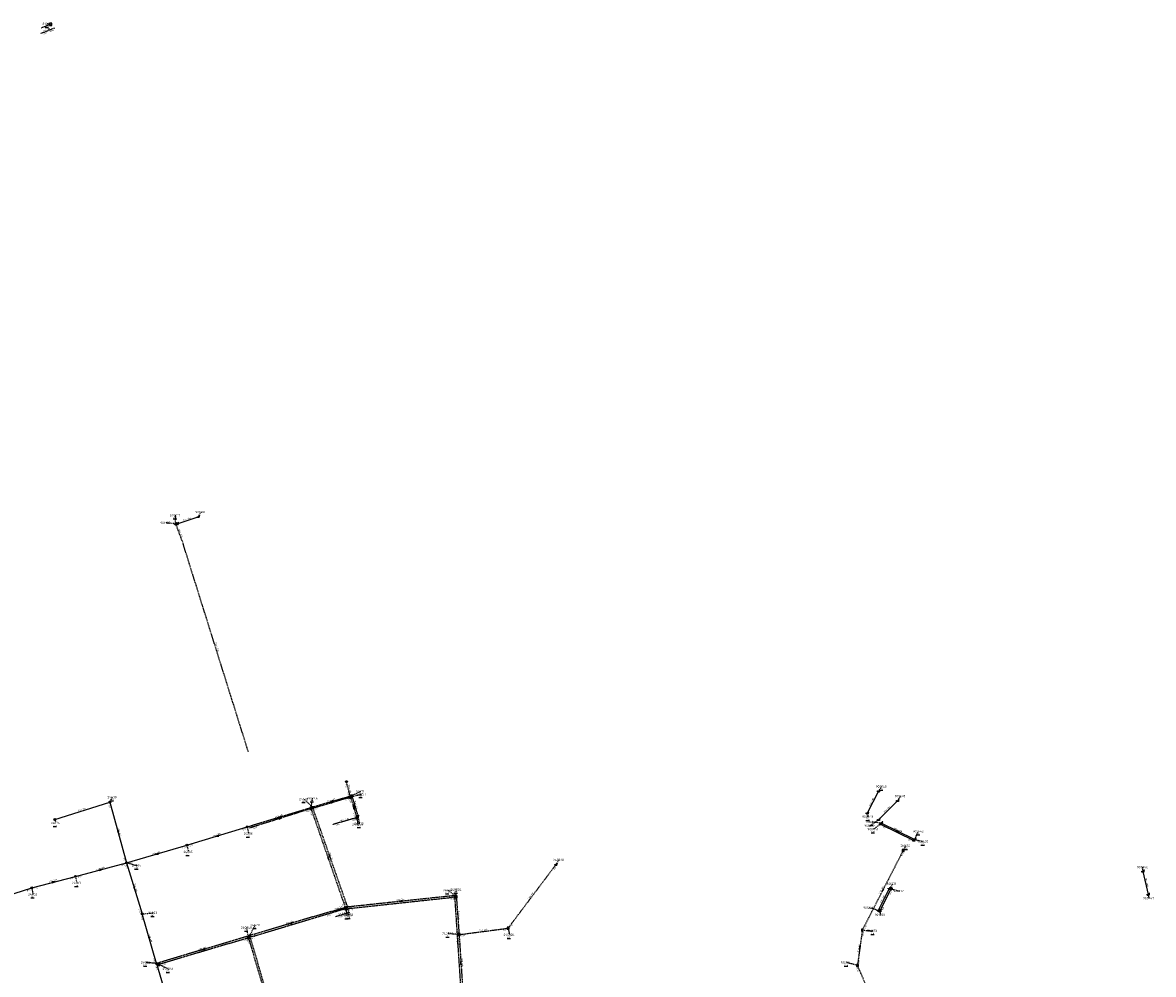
# Model space of a CAD drawing. Extents: x 188323 to 208361, y 565368 to 574910.
# Tile 220 of 256: x 203260 to 203995, y 570286 to 570904. Entities that reach past the tile are written whole.
import ezdxf

# ---------------------------------------------------------------- set-up
doc = ezdxf.new("R2010")
doc.units = 0
doc.linetypes.add('DASHDOT', pattern=[1, 0.5, -0.25, 0, -0.25])
doc.linetypes.add('DASHED', pattern=[0.75, 0.5, -0.25])
doc.layers.get('0').update_dxf_attribs({"linetype": 'CONTINUOUS'})
for name, color, linetype in [('RIO-AFM', 7, 'CONTINUOUS'), ('RIO-BOK', 7, 'CONTINUOUS'), ('RIO-DET', 7, 'CONTINUOUS'), ('RIO-KNP', 7, 'CONTINUOUS'), ('RIO-KNR', 7, 'CONTINUOUS'), ('RIO-LAG', 7, 'CONTINUOUS'), ('RIO-LAG_0B', 7, 'CONTINUOUS'), ('RIO-LAG_1B', 7, 'DASHED'), ('RIO-LAG_2B', 7, 'DASHED'), ('RIO-LEN', 7, 'CONTINUOUS'), ('RIO-MVD', 1, 'CONTINUOUS'), ('RIO-VRB', 6, 'DASHDOT'), ('RIO-VRH', 7, 'CONTINUOUS')]:
    doc.layers.add(name, color=color, linetype=linetype)
doc.styles.add('RIO-TXT', font='isocp.shx')

# ---------------------------------------------------------------- blocks, each defined once
blk = doc.blocks.new('L_VHR')
blk.add_lwpolyline([(-0.5, 0), (0.5, 0), (-0.5, 0.15), (-0.5, -0.15), (0.5, 0)])
blk = doc.blocks.new('K_IPG')
blk.add_circle((0, 0), 0.5)
for points in [[(0, 0), (-0.5, 0), (-0.433013, 0.25)], [(0, 0), (-0.433013, -0.25), (-0.5, 0)], [(0, 0), (-0.433013, 0.25), (-0.25, 0.433013)], [(0, 0), (-0.25, -0.433013), (-0.433013, -0.25)], [(0, 0), (-0.25, 0.433013), (0, 0.5)], [(0, 0), (0, -0.5), (-0.25, -0.433013)], [(0, 0), (0, 0.5), (0.25, 0.433013)], [(0, 0), (0.25, 0.433013), (0.433013, 0.25)], [(0, 0), (0.433013, 0.25), (0.5, 0)], [(0, 0), (0.5, 0), (0.433013, -0.25)], [(0, 0), (0.433013, -0.25), (0.25, -0.433013)], [(0, 0), (0.25, -0.433013), (0, -0.5)]]:
    blk.add_solid(points)
at = {"style": 'RIO-TXT', "flags": 1}
blk.add_attdef('KNOOPNAAM', (2, 2), '', height=1, dxfattribs=at)
blk = doc.blocks.new('K_IPD')
blk.add_lwpolyline([(-0.496027, 0.307994), (0.503973, 0.307994), (0.003973, -0.558031)], close=True)
blk.add_solid([(-0.496027, 0.307994), (0.503973, 0.307994), (0.003973, -0.558031)])
at = {"style": 'RIO-TXT', "flags": 1}
blk.add_attdef('KNOOPNAAM', (2, 2), '', height=1, dxfattribs=at)
blk = doc.blocks.new('K_UTB')
blk.add_lwpolyline([(0.5, 0.15), (0.5, -0.3), (-0.5, -0.3), (-0.5, 0.15), (-0.45, 0.15), (-0.45, -0.25), (0, -0.25), (0.45, -0.25), (0.45, 0.15)], close=True)
blk.add_lwpolyline([(0.85, 0.6), (0.55, 0.65), (0.614828, 0.459583), (0.850842, 0.598937)])
blk.add_arc((0.85, -0.25), 0.85, 90, 180)
at = {"style": 'RIO-TXT', "flags": 1}
blk.add_attdef('KNOOPNAAM', (2, 2), '', height=1, dxfattribs=at)
blk = doc.blocks.new('K_FIC')
blk.add_circle((0, 0), 0.0625)
at = {"style": 'RIO-TXT', "flags": 1}
blk.add_attdef('KNOOPNAAM', (2, 2), '', height=1, dxfattribs=at)
blk = doc.blocks.new('K_IPR')
blk.add_lwpolyline([(-0.5, -0.5), (0.5, -0.5), (0.5, 0.5), (-0.5, 0.5)], close=True)
blk.add_solid([(-0.5, 0.5), (0.5, 0.5), (-0.5, -0.5), (0.5, -0.5)])
at = {"style": 'RIO-TXT', "flags": 1}
blk.add_attdef('KNOOPNAAM', (2, 2), '', height=1, dxfattribs=at)
blk = doc.blocks.new('K_TEE')
for p, q in [((-0.15, 0.25), (0.15, 0.25)), ((0, -0.25), (0, 0.25))]:
    blk.add_line(p, q)
blk.add_circle((0, 0), 0.5)
at = {"style": 'RIO-TXT', "flags": 1}
blk.add_attdef('KNOOPNAAM', (2, 2), '', height=1, dxfattribs=at)
blk = doc.blocks.new('K_RGM')
blk.add_lwpolyline([(-0.6, 0.6), (-0.6, -0.6), (0.6, -0.6), (0.6, 0.6)], close=True)
blk.add_solid([(-0.6, 0.6), (0, 0.6), (-0.6, -0.6), (0, -0.6)])
at = {"style": 'RIO-TXT', "flags": 1}
blk.add_attdef('KNOOPNAAM', (2, 2), '', height=1, dxfattribs=at)
blk = doc.blocks.new('255_02______240259____240332_')
at = {"layer": 'RIO-LAG_1B'}
blk.add_line((0, 0), (-9.423, -2.768), dxfattribs=at)
at = {"layer": 'RIO-AFM', "style": 'RIO-TXT'}
blk.add_text('r 400', height=0.9, rotation=376.3504, dxfattribs=at).set_placement((-5.8891, -1.2075))
at = {"layer": 'RIO-BOK', "style": 'RIO-TXT'}
for p in [(-7.6851, -3.7162), (-3.5396, -2.497)]:
    blk.add_text('-0.33', height=0.9, rotation=376.3504, dxfattribs=at).set_placement(p)
at = {"layer": 'RIO-LEN', "style": 'RIO-TXT'}
blk.add_text('9m', height=0.9, rotation=376.3504, dxfattribs=at).set_placement((-7.4433, -1.6646))
blk = doc.blocks.new('1242_06______81014___c181015_')
at = {"layer": 'RIO-LAG_2B'}
blk.add_line((0, 0), (-9.107, -3.678), dxfattribs=at)
at = {"layer": 'RIO-AFM', "style": 'RIO-TXT'}
blk.add_text('r 200', height=0.9, rotation=381.9723, dxfattribs=at).set_placement((-5.743, -1.7788))
at = {"layer": 'RIO-BOK', "style": 'RIO-TXT'}
for p in [(-7.2846, -4.4513), (-3.2785, -2.8319)]:
    blk.add_text('-0.88', height=0.9, rotation=381.9723, dxfattribs=at).set_placement(p)
at = {"layer": 'RIO-LEN', "style": 'RIO-TXT'}
blk.add_text('6m', height=0.9, rotation=381.9723, dxfattribs=at).set_placement((-7.2449, -2.386))

msp = doc.modelspace()

# ---------------------------------------------------------------- linework, layer by layer
at = {"layer": 'RIO-LAG'}
for p, q in [((203360.816, 570578.624), (203374.544, 570583.296)), ((203816.224, 570404.992), (203808.864, 570390.72)), ((203816.224, 570386.432), (203828.576, 570398.784)), ((203817.52, 570383.616), (203839.168, 570372.992)), ((203839.536, 570373.696), (203817.904, 570384.32)), ((203987.872, 570352.896), (203991.232, 570337.856)), ((203823.088, 570341.888), (203815.936, 570327.616)), ((203817.008, 570327.04), (203824.128, 570341.248))]:
    msp.add_line(p, q, dxfattribs=at)
at = {"layer": 'RIO-LAG_0B'}
for p, q in [((203281.376, 570386.688), (203317.2, 570397.824)), ((203317.2, 570397.824), (203328, 570358.528)), ((203367.2, 570369.92), (203406.304, 570381.824)), ((203328, 570358.528), (203367.2, 570369.92)), ((203294.8, 570349.696), (203328, 570358.528)), ((203328, 570358.528), (203338.096, 570325.312)), ((203266.4, 570342.272), (203294.8, 570349.696)), ((203243.392, 570334.912), (203266.4, 570342.272)), ((203347.504, 570293.12), (203338.096, 570325.312)), ((203347.504, 570293.12), (203357.504, 570258.88))]:
    msp.add_line(p, q, dxfattribs=at)
at = {"layer": 'RIO-LAG_1B'}
for p, q in [((203359.792, 570578.56), (203364.72, 570565.568)), ((203406.944, 570430.912), (203364.72, 570565.568)), ((203473.344, 570401.216), (203470.704, 570411.2)), ((203447.68, 570393.728), (203473.344, 570401.216)), ((203473.344, 570401.216), (203477.376, 570387.776)), ((203447.68, 570393.728), (203408.016, 570381.12)), ((203447.68, 570393.728), (203470.256, 570328.64)), ((203477.376, 570387.776), (203462.176, 570383.488)), ((203832.176, 570366.464), (203805.68, 570314.816)), ((203575.696, 570316.032), (203606.752, 570357.312)), ((203470.256, 570328.64), (203542.08, 570336.384)), ((203542.08, 570336.384), (203543.872, 570311.872)), ((203461.152, 570325.952), (203407.088, 570309.76)), ((203470.256, 570328.64), (203461.152, 570325.952)), ((203543.872, 570311.872), (203575.696, 570316.032)), ((203805.68, 570314.816), (203802.496, 570291.776)), ((203407.088, 570309.76), (203349.008, 570292.48)), ((203407.088, 570309.76), (203424.72, 570250.112)), ((203543.872, 570311.872), (203546.304, 570275.072)), ((203802.496, 570291.776), (203811.36, 570270.976))]:
    msp.add_line(p, q, dxfattribs=at)
at = {"layer": 'RIO-LAG_2B'}
for p, q in [((203278.592, 570903.104), (203272.896, 570900.8)), ((203448.608, 570394.688), (203474.176, 570402.176)), ((203474.176, 570402.176), (203478.096, 570389.12)), ((203406.304, 570381.824), (203448.608, 570394.688)), ((203448.608, 570394.688), (203471.296, 570329.984)), ((203471.296, 570329.984), (203540.896, 570337.408)), ((203540.896, 570337.408), (203544.96, 570275.712)), ((203460.624, 570326.848), (203471.296, 570329.984)), ((203460.624, 570326.848), (203407.984, 570311.296)), ((203407.984, 570311.296), (203347.504, 570293.12)), ((203426.368, 570248.512), (203407.984, 570311.296))]:
    msp.add_line(p, q, dxfattribs=at)
at = {"layer": 'RIO-VRB'}
for p, q in [((203278.6, 570903.1), (203276.5566, 570903.439)), ((203374.54, 570583.3), (203376.5164, 570586.3558)), ((203360.82, 570578.6), (203353.745, 570579.2978)), ((203359.79, 570578.54), (203359.7892, 570584.315)), ((203473.34, 570401.23), (203480.3075, 570403.1587)), ((203474.17, 570402.16), (203479.8786, 570404.938)), ((203816.22, 570405), (203818.1964, 570408.0558)), ((203317.2, 570397.8), (203318.7372, 570401.1632)), ((203448.61, 570394.66), (203443.1891, 570399.9064)), ((203447.68, 570393.7), (203448.7341, 570400.3829)), ((203828.58, 570398.79), (203830.5564, 570401.8458)), ((203477.38, 570387.77), (203478.2606, 570383.472)), ((203478.09, 570389.14), (203479.1441, 570383.8571)), ((203808.86, 570390.72), (203809.3935, 570388.3916)), ((203281.38, 570386.7), (203281.9135, 570384.3716)), ((203406.3, 570381.8), (203407.1806, 570377.502)), ((203816.23, 570386.44), (203810.812, 570382.5902)), ((203817.9, 570384.32), (203811.825, 570385.0181)), ((203817.52, 570383.59), (203812.8678, 570380.3833)), ((203839.16, 570372.97), (203842.1969, 570378.9314)), ((203839.53, 570373.71), (203845.2386, 570372.332)), ((203367.2, 570369.9), (203368.0806, 570365.602)), ((203832.17, 570366.49), (203834.1464, 570369.5458)), ((203328, 570358.5), (203334.6482, 570356.78)), ((203606.75, 570357.3), (203608.7264, 570360.3558)), ((203987.88, 570352.92), (203987.8797, 570355.695)), ((203294.8, 570349.7), (203295.6806, 570345.402)), ((203824.13, 570341.27), (203825.1814, 570344.8597)), ((203266.4, 570342.3), (203267.2806, 570338.002)), ((203540.89, 570337.39), (203536.4943, 570340.6263)), ((203542.08, 570336.38), (203542.0794, 570341.155)), ((203823.09, 570341.91), (203829.7382, 570340.19)), ((203991.24, 570337.85), (203991.7735, 570335.5216)), ((203471.29, 570329.96), (203472.3441, 570324.6771)), ((203815.93, 570327.59), (203809.947, 570329.3431)), ((203338.1, 570325.3), (203345.175, 570326)), ((203470.26, 570328.64), (203471.1406, 570324.342)), ((203817.01, 570327.03), (203817.5435, 570324.7016)), ((203407.09, 570309.79), (203406.034, 570316.4725)), ((203407.98, 570311.28), (203411.5169, 570318.1075)), ((203575.69, 570316.06), (203576.5706, 570311.762)), ((203805.68, 570314.81), (203812.6475, 570314.2813)), ((203543.87, 570311.85), (203536.795, 570312.5478)), ((203347.5, 570293.1), (203340.425, 570293.7978)), ((203349.01, 570292.49), (203355.1369, 570289.6522)), ((203802.49, 570291.78), (203795.5221, 570293.7065))]:
    msp.add_line(p, q, dxfattribs=at)

# ---------------------------------------------------------------- block references
at = {"layer": 'RIO-DET'}
for name, p in [('1242_06______81014___c181015_', (203281.104, 570900.608)), ('255_02______240259____240332_', (203472.768, 570326.144))]:
    msp.add_blockref(name, p, dxfattribs=at)
at = {"layer": 'RIO-KNP', "xscale": 1.25, "yscale": 1.25, "zscale": 1.25}
for name, p in [('K_RGM', (203278.592, 570903.104)), ('K_FIC', (203272.896, 570900.8)), ('K_UTB', (203359.792, 570578.56)), ('K_UTB', (203360.816, 570578.624)), ('K_UTB', (203374.544, 570583.296)), ('K_FIC', (203364.72, 570565.568)), ('K_FIC', (203406.944, 570430.912)), ('K_TEE', (203470.704, 570411.2)), ('K_IPD', (203474.176, 570402.176)), ('K_UTB', (203816.224, 570404.992)), ('K_IPG', (203317.2, 570397.824)), ('K_IPD', (203448.608, 570394.688)), ('K_IPR', (203473.344, 570401.216)), ('K_UTB', (203828.576, 570398.784)), ('K_IPR', (203447.68, 570393.728)), ('K_IPR', (203477.376, 570387.776)), ('K_IPD', (203478.096, 570389.12)), ('K_UTB', (203808.864, 570390.72)), ('K_IPG', (203281.376, 570386.688)), ('K_IPD', (203406.304, 570381.824)), ('K_FIC', (203408.016, 570381.12)), ('K_FIC', (203462.176, 570383.488)), ('K_UTB', (203816.224, 570386.432)), ('K_UTB', (203817.52, 570383.616)), ('K_UTB', (203817.904, 570384.32)), ('K_UTB', (203839.168, 570372.992)), ('K_UTB', (203839.536, 570373.696)), ('K_IPG', (203367.2, 570369.92)), ('K_IPR', (203832.176, 570366.464)), ('K_IPG', (203328, 570358.528)), ('K_UTB', (203606.752, 570357.312)), ('K_UTB', (203987.872, 570352.896)), ('K_IPG', (203294.8, 570349.696)), ('K_IPG', (203266.4, 570342.272)), ('K_IPD', (203540.896, 570337.408)), ('K_IPR', (203542.08, 570336.384)), ('K_UTB', (203823.088, 570341.888)), ('K_UTB', (203824.128, 570341.248)), ('K_UTB', (203991.232, 570337.856)), ('K_IPR', (203470.256, 570328.64)), ('K_IPD', (203471.296, 570329.984)), ('K_IPG', (203338.096, 570325.312)), ('K_FIC', (203460.624, 570326.848)), ('K_FIC', (203461.152, 570325.952)), ('K_UTB', (203815.936, 570327.616)), ('K_UTB', (203817.008, 570327.04)), ('K_IPR', (203575.696, 570316.032)), ('K_IPR', (203805.68, 570314.816)), ('K_IPR', (203407.088, 570309.76)), ('K_IPD', (203407.984, 570311.296)), ('K_IPR', (203543.872, 570311.872)), ('K_IPG', (203347.504, 570293.12)), ('K_IPR', (203349.008, 570292.48)), ('K_IPR', (203802.496, 570291.776))]:
    msp.add_blockref(name, p, dxfattribs=at)
at = {"layer": 'RIO-VRH', "xscale": 2, "yscale": 2, "zscale": 2}
for p, rotation in [((203460.51, 570397.465), 196.3528), ((203461.39, 570398.41), 196.3515), ((203475.36, 570394.5), 466.7144), ((203476.13, 570395.65), 466.7631), ((203427.455, 570388.23), 196.9048), ((203427.85, 570387.415), 377.5839), ((203322.6, 570378.15), 285.3736), ((203386.75, 570375.85), 196.9258), ((203828.715, 570379.015), 153.8737), ((203347.6, 570364.2), 196.2137), ((203458.97, 570361.17), 289.1472), ((203459.95, 570362.31), 289.3248), ((203311.4, 570354.1), 14.844), ((203280.6, 570346), 14.603), ((203333.05, 570341.9), 286.928), ((203818.925, 570340.65), 242.855), ((203465.96, 570328.405), 16.2627), ((203506.09, 570333.675), 186.0928), ((203434.305, 570319.065), 196.4727), ((203342.8, 570309.2), 286.2813), ((203542.925, 570306.555), 273.7845), ((203377.74, 570302.19), 196.7288), ((203804.085, 570303.295), 262.1056), ((203545.085, 570293.465), 453.7897)]:
    msp.add_blockref('L_VHR', p, dxfattribs=dict(at, rotation=rotation))

# ---------------------------------------------------------------- texts
at = {"layer": 'RIO-AFM', "style": 'RIO-TXT'}
for s, rotation, p in [('r 500', 18.9078, (203366.7514, 570581.1604)), ('r 250', 290.8192, (203362.4381, 570572.9916)), ('r 250', 287.4188, (203386.1876, 570498.9338)), ('r 250', 284.853, (203472.2983, 570407.1225)), ('r 250', 16.3528, (203459.592, 570397.7167)), ('r 315', 16.3515, (203460.4718, 570398.6616)), ('r 315', 286.7144, (203475.6097, 570395.421)), ('r 315', 286.7631, (203476.3788, 570396.5712)), ('r 900', 422.7268, (203811.7203, 570397.3709)), ('r 900', 44.9955, (203821.4786, 570392.3957)), ('r 200', 17.2156, (203298.3682, 570392.4878)), ('r 315', 16.9048, (203426.5346, 570388.4728)), ('r 315', 377.5839, (203426.9226, 570387.6589)), ('r 250', 375.6449, (203468.8586, 570385.9072)), ('r 630', 333.8737, (203828.2109, 570379.8271)), ('r 200', 285.3736, (203322.8793, 570379.0675)), ('r 300', 16.9258, (203385.8292, 570376.0924)), ('r 630', 333.8628, (203827.8358, 570379.0923)), ('r 300', 16.2137, (203346.6827, 570364.4539)), ('r 400', 289.1472, (203459.1967, 570362.1068)), ('r 315', 289.3248, (203460.1737, 570363.2475)), ('r 300', 14.844, (203310.4888, 570354.3757)), ('r 300', 14.603, (203279.6901, 570346.2796)), ('r 1000', 282.5769, (203989.817, 570346.5491)), ('r 300', 286.928, (203333.3025, 570342.8239)), ('r 400', 53.0093, (203590.3333, 570336.3338)), ('r 250', 422.855, (203818.0944, 570340.1649)), ('r 630', 423.4286, (203818.6963, 570334.2508)), ('r 630', 63.4286, (203819.7604, 570333.6488)), ('r 315', 16.2627, (203465.0423, 570328.6581)), ('r 315', 6.0928, (203505.2313, 570334.0862)), ('r 400', 6.1504, (203505.3107, 570332.9203)), ('r 400', 274.1823, (203543.422, 570324.9601)), ('r 315', 376.6577, (203433.2, 570318.1432)), ('r 315', 376.4727, (203433.381, 570319.3308)), ('r 400', 7.5361, (203558.9113, 570314.3444)), ('r 300', 286.2813, (203343.0626, 570310.1207)), ('r 315', 273.7845, (203543.3896, 570307.3977)), ('r 315', 376.7288, (203376.8144, 570302.4542)), ('r 315', 376.5853, (203377.125, 570301.4057)), ('r 250', 442.1056, (203803.4717, 570302.5615)), ('r 400', 273.7897, (203545.5416, 570294.3073))]:
    msp.add_text(s, height=0.9, rotation=rotation, dxfattribs=at).set_placement(p)
at = {"layer": 'RIO-BOK', "style": 'RIO-TXT'}
for s, rotation, p in [('0.24', 284.853, (203469.7065, 570409.4776)), ('0.24', 284.853, (203471.0787, 570404.3138)), ('0.21', 285.3736, (203316.2221, 570396.0787)), ('0.56', 16.3515, (203450.3473, 570393.7108)), ('0.64', 16.3528, (203470.318, 570398.8842)), ('0.64', 16.3515, (203471.1474, 570399.8141)), ('0.64', 286.7144, (203472.4026, 570399.4862)), ('0.64', 286.7631, (203473.2341, 570400.4155)), ('-0.29', 377.5839, (203444.1877, 570391.1494)), ('0.31', 16.9048, (203445.6106, 570392.2851)), ('-0.29', 289.1472, (203446.8175, 570391.918)), ('0.31', 289.3248, (203447.753, 570392.8754)), ('-0.29', 16.3528, (203449.4174, 570392.7508)), ('0.69', 286.7144, (203475.0222, 570390.7787)), ('0.69', 286.7631, (203475.7293, 570392.1467)), ('0.37', 16.9258, (203403.3009, 570379.4238)), ('0.22', 16.9048, (203408.0464, 570380.8676)), ('-0.27', 377.5839, (203409.7779, 570380.2195)), ('0.69', 375.6449, (203463.8961, 570382.5405)), ('0.69', 375.6449, (203474.3278, 570385.4693)), ('0.53', 333.8628, (203818.161, 570381.7169)), ('0.48', 333.8737, (203818.5414, 570382.447)), ('0.53', 333.8628, (203835.3532, 570373.2932)), ('0.52', 333.8737, (203835.7235, 570374.0323)), ('0.22', 16.2137, (203364.1723, 570367.5615)), ('0.22', 16.9258, (203368.9468, 570368.9682)), ('0.13', 285.3736, (203325.7293, 570361.5683)), ('0.13', 16.2137, (203329.735, 570357.5466)), ('0.84', 422.855, (203831.7613, 570362.6991)), ('0.13', 14.844, (203324.9169, 570356.2344)), ('0.13', 286.928, (203327.0691, 570356.7528)), ('0.10', 53.0093, (203605.7264, 570353.6138)), ('0.16', 14.603, (203291.7076, 570347.4475)), ('0.16', 14.844, (203296.5118, 570348.7054)), ('0.24', 17.8332, (203263.4395, 570339.8768)), ('0.24', 14.603, (203268.1076, 570341.2982)), ('0.31', 6.0928, (203537.498, 570335.6199)), ('0.04', 423.4286, (203822.7432, 570338.1036)), ('0.04', 63.4286, (203823.7897, 570337.4588)), ('-0.33', 289.1472, (203467.6318, 570332.0681)), ('0.17', 16.2627, (203468.264, 570327.6188)), ('0.17', 289.3248, (203468.8299, 570332.8704)), ('0.17', 6.0928, (203472.8305, 570328.7165)), ('-0.33', 6.1504, (203538.1525, 570334.5486)), ('0.31', 273.7845, (203539.5862, 570335.9002)), ('-0.33', 274.1823, (203540.7865, 570334.8812)), ('0.04', 423.4286, (203817.8078, 570328.2171)), ('0.04', 63.4286, (203818.8882, 570327.6559)), ('0.08', 286.928, (203335.7435, 570328.3038)), ('0.08', 286.2813, (203337.1495, 570323.5634)), ('0.19', 376.4727, (203457.6036, 570324.529)), ('-0.33', 376.6577, (203457.6236, 570323.4851)), ('0.19', 16.2627, (203462.3659, 570325.8981)), ('-0.33', 6.1504, (203471.8017, 570327.398)), ('-0.33', 274.1823, (203542.1883, 570315.8377)), ('0.10', 7.5361, (203572.3439, 570314.2051)), ('0.10', 53.0093, (203577.6504, 570316.3359)), ('0.79', 422.855, (203807.564, 570315.4183)), ('-0.33', 376.5853, (203403.5499, 570307.3121)), ('0.07', 376.7288, (203404.9632, 570308.9507)), ('0.07', 286.465, (203406.145, 570308.0503)), ('0.07', 286.3317, (203407.031, 570309.5425)), ('-0.33', 376.6577, (203408.833, 570308.8512)), ('0.07', 376.4727, (203409.7199, 570310.3355)), ('-0.33', 273.7897, (203542.5663, 570310.3601)), ('0.10', 7.5361, (203545.4413, 570310.6457)), ('0.79', 442.1056, (203806.5659, 570311.0931)), ('-0.04', 286.2813, (203345.0253, 570296.648)), ('-0.12', 376.7288, (203349.2441, 570292.1633)), ('-0.33', 376.5853, (203350.7518, 570291.549)), ('0.77', 442.1056, (203804.0681, 570292.9755)), ('-0.04', 286.3062, (203346.5502, 570291.363)), ('0.77', 293.0923, (203801.7521, 570289.9429))]:
    msp.add_text(s, height=0.9, rotation=rotation, dxfattribs=at).set_placement(p)
at = {"layer": 'RIO-KNR', "style": 'RIO-TXT'}
for s, p in [('81014', (203273.3691, 570902.689)), ('901106', (203372.6914, 570585.6058)), ('901105', (203349.92, 570578.5478)), ('240217', (203355.9642, 570583.565)), ('240257', (203476.4825, 570402.4087)), ('24671', (203476.6911, 570404.188)), ('900748', (203814.3714, 570407.3058)), ('901248', (203826.7314, 570401.0958)), ('24630', (203315.5497, 570400.4132)), ('24670', (203440.0016, 570399.1564)), ('240256', (203444.9091, 570399.6329)), ('900749', (203805.5685, 570387.6416)), ('24634', (203278.726, 570383.6216)), ('240258', (203474.4356, 570382.722)), ('24672', (203475.9566, 570383.1071)), ('901247', (203806.987, 570381.8402)), ('900440', (203808, 570384.2681)), ('900441', (203809.0428, 570379.6333)), ('24006', (203403.9931, 570376.752)), ('900442', (203838.3719, 570378.1814)), ('900439', (203841.4136, 570371.582)), ('24005', (203364.8931, 570364.852)), ('510172', (203830.3214, 570368.7958)), ('240328', (203604.9014, 570359.6058)), ('24004', (203331.4607, 570356.03)), ('900746', (203984.0547, 570354.945)), ('24003', (203292.4931, 570344.652)), ('901231', (203821.3564, 570344.1097)), ('24002', (203264.0931, 570337.252)), ('24674', (203533.3068, 570339.8763)), ('240324', (203538.2544, 570340.405)), ('901232', (203825.9132, 570339.44)), ('900747', (203987.9485, 570334.7716)), ('901233', (203806.122, 570328.5931)), ('24023', (203341.9875, 570325.25)), ('240259', (203467.3156, 570323.592)), ('24673', (203469.1566, 570323.9271)), ('901230', (203813.7185, 570323.9516)), ('240340', (203402.209, 570315.7225)), ('24679', (203408.3294, 570317.3575)), ('510173', (203808.8225, 570313.5313)), ('240325', (203532.97, 570311.7978)), ('240326', (203572.7456, 570311.012)), ('24022', (203337.2375, 570293.0478)), ('510174', (203791.6971, 570292.9565)), ('240341', (203351.3119, 570288.9022))]:
    msp.add_text(s, height=1.5, dxfattribs=at).set_placement(p)
at = {"layer": 'RIO-LEN', "style": 'RIO-TXT'}
for s, rotation, p in [('15m', 18.9078, (203364.708, 570580.4604)), ('14m', 290.8192, (203361.6693, 570575.0101)), ('141m', 287.4188, (203385.3781, 570501.5096)), ('10m', 284.853, (203471.7435, 570409.21)), ('27m', 16.3528, (203457.5194, 570397.1085)), ('27m', 16.3515, (203458.3991, 570398.0535)), ('14m', 286.7144, (203474.9874, 570397.4894)), ('14m', 286.7631, (203475.7548, 570398.6391)), ('16m', 422.7268, (203810.7319, 570395.4503)), ('38m', 17.2156, (203296.305, 570391.8484)), ('44m', 16.9048, (203424.4679, 570387.8447)), ('42m', 377.5839, (203424.8639, 570387.005)), ('17m', 44.9955, (203819.9512, 570390.8683)), ('41m', 285.3736, (203322.3056, 570381.1499)), ('16m', 375.6449, (203466.779, 570385.3234)), ('24m', 333.8628, (203825.8962, 570380.0427)), ('24m', 333.8737, (203826.271, 570380.7772)), ('41m', 16.9258, (203383.7628, 570375.4635)), ('69m', 289.3248, (203459.4578, 570365.2854)), ('41m', 16.2137, (203344.6086, 570363.8508)), ('69m', 289.1472, (203458.4872, 570364.147)), ('34m', 14.844, (203308.4009, 570353.8223)), ('29m', 14.603, (203277.5998, 570345.735)), ('35m', 286.928, (203332.6725, 570344.89)), ('15m', 282.5769, (203989.3457, 570348.657)), ('52m', 53.0093, (203589.0338, 570334.6084)), ('58m', 422.855, (203817.1103, 570338.2421)), ('11m', 16.2627, (203462.9687, 570328.0532)), ('70m', 6.0928, (203503.0836, 570333.8569)), ('72m', 6.1504, (203503.1632, 570332.6889)), ('16m', 423.4286, (203817.7315, 570332.3183)), ('16m', 63.4286, (203818.7944, 570331.7169)), ('25m', 274.1823, (203543.2634, 570327.1143)), ('56m', 376.6577, (203431.131, 570317.5227)), ('55m', 376.4727, (203431.31, 570318.7169)), ('32m', 7.5361, (203556.77, 570314.0611)), ('34m', 286.2813, (203342.456, 570312.1938)), ('62m', 273.7845, (203543.246, 570309.553)), ('63m', 376.7288, (203374.7462, 570301.8311)), ('61m', 376.5853, (203375.0553, 570300.7878)), ('23m', 442.1056, (203803.1767, 570300.4218)), ('37m', 273.7897, (203545.3978, 570296.4625))]:
    msp.add_text(s, height=0.9, rotation=rotation, dxfattribs=at).set_placement(p)
at = {"layer": 'RIO-MVD', "style": 'RIO-TXT'}
for s, p in [('%%U1.20', (203275.0266, 570901.289)), ('%%U0.65', (203358.2592, 570582.165)), ('%%U2.13', (203478.3486, 570402.788)), ('%%U2.06', (203816.6664, 570405.9058)), ('%%U2.07', (203317.2072, 570399.0132)), ('%%U1.96', (203441.6591, 570397.7564)), ('%%U1.90', (203447.2041, 570398.2329)), ('%%U2.13', (203478.7775, 570401.0087)), ('%%U1.91', (203280.3835, 570382.2216)), ('%%U2.12', (203477.6141, 570381.7071)), ('%%U2.06', (203807.8635, 570386.2416)), ('%%U2.20', (203810.295, 570382.8681)), ('%%U1.97', (203405.6506, 570375.352)), ('%%U2.20', (203811.3378, 570378.2333)), ('%%U2.20', (203840.6669, 570376.7814)), ('%%U2.02', (203832.6164, 570367.3958)), ('%%U2.20', (203843.7086, 570370.182)), ('%%U2.01', (203366.5506, 570363.452)), ('%%U2.03', (203333.1182, 570354.63)), ('%%U1.98', (203294.1506, 570343.252)), ('%%U1.86', (203265.7506, 570335.852)), ('%%U1.78', (203534.9643, 570338.4763)), ('%%U1.77', (203540.5494, 570339.005)), ('%%U1.86', (203343.645, 570323.85)), ('%%U1.75', (203469.6106, 570322.192)), ('%%U1.78', (203470.8141, 570322.5271)), ('%%U1.72', (203404.504, 570314.3225)), ('%%U1.76', (203409.9869, 570315.9575)), ('%%U1.70', (203535.265, 570310.3978)), ('%%U1.98', (203575.0406, 570309.612)), ('%%U2.10', (203811.1175, 570312.1313)), ('%%U1.77', (203338.895, 570291.6478)), ('%%U2.06', (203793.9921, 570291.5565)), ('%%U1.74', (203353.6069, 570287.5022))]:
    msp.add_text(s, height=0.9, dxfattribs=at).set_placement(p)

doc.saveas('drawing.dxf')
